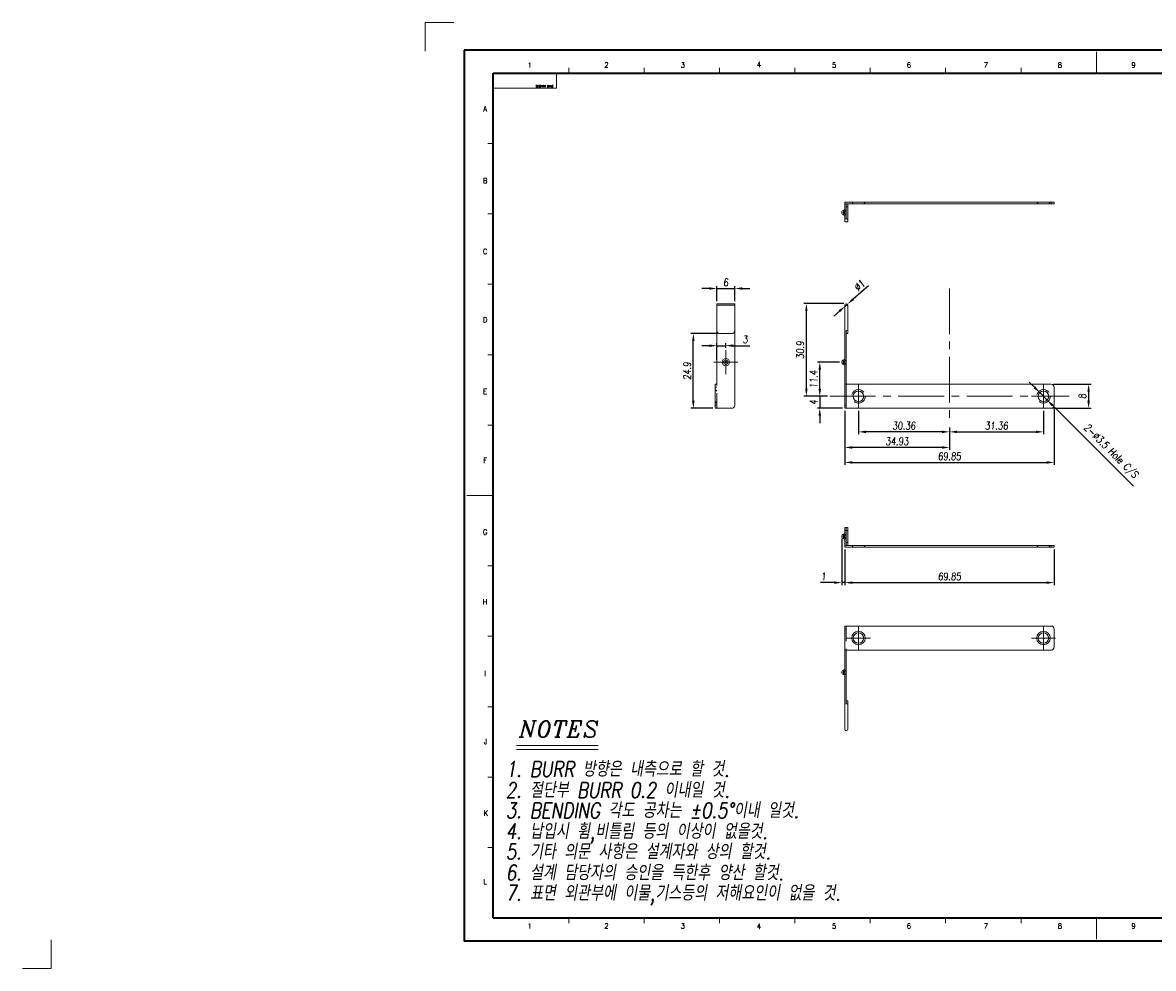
# Model space of a CAD drawing. Header units: millimetres. Extents: x 4497 to 11741, y 5958 to 12619.
# Tile 101 of 256: x 6683 to 7061, y 6449 to 6765. Entities that reach past the tile are written whole.
import ezdxf
from ezdxf.enums import TextEntityAlignment as Align

# ---------------------------------------------------------------- set-up
doc = ezdxf.new("R2010")
doc.units = ezdxf.units.MM
doc.header["$LTSCALE"] = 0.8
doc.header["$PDMODE"] = 3
doc.header["$PDSIZE"] = 0.3125
for name, pattern in [('CENTER', [50.8, 31.75, -6.35, 6.35, -6.35]), ('CENTER2', [28.575, 19.05, -3.175, 3.175, -3.175]), ('HIDDEN', [9.525, 6.35, -3.175])]:
    doc.linetypes.add(name, pattern=pattern)
doc.layers.get('0').update_dxf_attribs({"linetype": 'CONTINUOUS', "lineweight": 0})
doc.layers.get('Defpoints').update_dxf_attribs({"linetype": 'CONTINUOUS', "lineweight": 0})
for name, color, linetype, lineweight in [('1', 2, 'CENTER', 0), ('2', 3, 'CONTINUOUS', 0), ('3', 5, 'HIDDEN', 0), ('4', 1, 'CENTER2', 9)]:
    doc.layers.add(name, color=color, linetype=linetype, lineweight=lineweight)
doc.styles.add('A', font='ITALIC', dxfattribs={"height": 3})
doc.styles.add('linetech', font='romans.shx', dxfattribs={"width": 0.8, "oblique": 10, "bigfont": 'whgtxt.shx'})
doc.styles.get("Standard").update_dxf_attribs({"font": 'romans.shx', "width": 0.8, "oblique": 5, "bigfont": 'whgtxt.shx'})
doc.dimstyles.get("Standard").update_dxf_attribs({"dimtxt": 2.5, "dimasz": 2.5, "dimexe": 0.8, "dimexo": 0.8, "dimgap": 0.8, "dimtad": 1, "dimdsep": 46, "dimtxsty": 'Standard', "dimcen": 0, "dimclrd": 3, "dimclre": 3, "dimclrt": 3, "dimazin": 0, "dimtp": 0.001, "dimtm": 0.001, "dimtfac": 1, "dimtmove": 0, "dimatfit": 3, "dimfxl": 0, "dimtolj": 1, "dimarcsym": 0})

# ---------------------------------------------------------------- blocks, each defined once
blk = doc.blocks.new('*D114')
at = {"layer": '2', "color": 3, "lineweight": -2}
for p, q in [((7020.98, 6643.16), (7019.21, 6644.93)), ((7022.75, 6641.4), (7025.23, 6638.92)), ((7054.03, 6610.18), (7027, 6637.16))]:
    blk.add_line(p, q, dxfattribs=at)
at = {"layer": '2', "color": 3}
for points in [[(7021.27, 6643.46), (7020.68, 6642.87), (7022.75, 6641.4)], [(7027.29, 6637.45), (7026.7, 6636.86), (7025.23, 6638.92)]]:
    blk.add_solid(points, dxfattribs=at)
at = {"layer": 'Defpoints', "color": 0}
for p in [(7022.75, 6641.4), (7025.23, 6638.92)]:
    blk.add_point(p, dxfattribs=at)
at = {"layer": '2', "color": 3, "insert": (7046.34, 6621.68), "char_height": 2.5, "attachment_point": 5, "rotation": 315.0628}
blk.add_mtext('\\A1;2-∅3.5 Hole C/S', dxfattribs=at)
blk = doc.blocks.new('X')
at = {"layer": '1'}
for p, q in [((5251.84, 13719.59), (5251.84, 13727.59)), ((5247.84, 13723.59), (5255.84, 13723.59))]:
    blk.add_line(p, q, dxfattribs=at)
blk = doc.blocks.new('*D605')
at = {"layer": '2', "color": 3, "lineweight": -2}
for p, q in [((6962.27, 6635.36), (6962.27, 6627.51)), ((6990.13, 6628.31), (6964.77, 6628.31)), ((6992.63, 6629.75), (6992.63, 6627.51))]:
    blk.add_line(p, q, dxfattribs=at)
at = {"layer": '2', "color": 3}
for points in [[(6964.77, 6628.73), (6964.77, 6627.89), (6962.27, 6628.31)], [(6990.13, 6628.73), (6990.13, 6627.89), (6992.63, 6628.31)]]:
    blk.add_solid(points, dxfattribs=at)
at = {"layer": 'Defpoints', "color": 0}
for p in [(6962.27, 6636.16), (6962.27, 6628.31), (6992.63, 6630.55)]:
    blk.add_point(p, dxfattribs=at)
at = {"layer": '2', "color": 3, "insert": (6977.45, 6630.36), "char_height": 2.5, "attachment_point": 5}
blk.add_mtext('\\A1;30.36', dxfattribs=at)
blk = doc.blocks.new('*D606')
at = {"layer": '2', "color": 3, "lineweight": -2}
for p, q in [((7023.99, 6635.36), (7023.99, 6627.51)), ((6992.63, 6629.75), (6992.63, 6627.51)), ((6995.13, 6628.31), (7021.49, 6628.31))]:
    blk.add_line(p, q, dxfattribs=at)
at = {"layer": '2', "color": 3}
for points in [[(6995.13, 6628.73), (6995.13, 6627.89), (6992.63, 6628.31)], [(7021.49, 6628.73), (7021.49, 6627.89), (7023.99, 6628.31)]]:
    blk.add_solid(points, dxfattribs=at)
at = {"layer": 'Defpoints', "color": 0}
for p in [(7023.99, 6636.16), (6992.63, 6630.55), (7023.99, 6628.31)]:
    blk.add_point(p, dxfattribs=at)
at = {"layer": '2', "color": 3, "insert": (7008.31, 6630.36), "char_height": 2.5, "attachment_point": 5}
blk.add_mtext('\\A1;31.36', dxfattribs=at)
blk = doc.blocks.new('*D607')
at = {"layer": '2', "color": 3, "lineweight": -2}
for p, q in [((6955.9, 6651.56), (6948.56, 6651.56)), ((6949.36, 6642.66), (6949.36, 6649.06)), ((6951.9, 6640.16), (6948.56, 6640.16))]:
    blk.add_line(p, q, dxfattribs=at)
at = {"layer": '2', "color": 3}
for points in [[(6948.94, 6649.06), (6949.78, 6649.06), (6949.36, 6651.56)], [(6948.94, 6642.66), (6949.78, 6642.66), (6949.36, 6640.16)]]:
    blk.add_solid(points, dxfattribs=at)
at = {"layer": 'Defpoints', "color": 0}
for p in [(6949.36, 6651.56), (6956.7, 6651.56), (6952.7, 6640.16)]:
    blk.add_point(p, dxfattribs=at)
at = {"layer": '2', "color": 3, "insert": (6947.31, 6645.86), "char_height": 2.5, "attachment_point": 5, "rotation": 90}
blk.add_mtext('\\A1;11.4', dxfattribs=at)
blk = doc.blocks.new('*D608')
at = {"layer": '2', "color": 3, "lineweight": -2}
for p, q in [((6957.4, 6671.06), (6944.08, 6671.06)), ((6944.88, 6642.66), (6944.88, 6668.56)), ((6951.9, 6640.16), (6944.08, 6640.16))]:
    blk.add_line(p, q, dxfattribs=at)
at = {"layer": '2', "color": 3}
for points in [[(6944.47, 6668.56), (6945.3, 6668.56), (6944.88, 6671.06)], [(6944.47, 6642.66), (6945.3, 6642.66), (6944.88, 6640.16)]]:
    blk.add_solid(points, dxfattribs=at)
at = {"layer": 'Defpoints', "color": 0}
for p in [(6944.88, 6671.06), (6958.2, 6671.06), (6952.7, 6640.16)]:
    blk.add_point(p, dxfattribs=at)
at = {"layer": '2', "color": 3, "insert": (6942.83, 6655.61), "char_height": 2.5, "attachment_point": 5, "rotation": 90}
blk.add_mtext('\\A1;30.9', dxfattribs=at)
blk = doc.blocks.new('*D609')
at = {"layer": '2', "color": 3, "lineweight": -2}
for p, q in [((6965.58, 6677.01), (6960.46, 6672.53)), ((6957.83, 6670.23), (6958.58, 6670.89)), ((6955.94, 6668.58), (6954.06, 6666.94))]:
    blk.add_line(p, q, dxfattribs=at)
at = {"layer": '2', "color": 3}
for points in [[(6955.67, 6668.9), (6956.22, 6668.27), (6957.83, 6670.23)], [(6960.19, 6672.85), (6960.74, 6672.22), (6958.58, 6670.89)]]:
    blk.add_solid(points, dxfattribs=at)
at = {"layer": 'Defpoints', "color": 0}
for p in [(6957.83, 6670.23), (6958.58, 6670.89)]:
    blk.add_point(p, dxfattribs=at)
at = {"layer": '2', "color": 3, "insert": (6962.61, 6677.14), "char_height": 2.5, "attachment_point": 5, "rotation": 41.157}
blk.add_mtext('\\A1;∅1', dxfattribs=at)
blk = doc.blocks.new('*D610')
at = {"layer": '2', "color": 3, "lineweight": -2}
for p, q in [((6957.7, 6589.1), (6957.7, 6577.23)), ((7027.55, 6589.1), (7027.55, 6577.23)), ((6960.2, 6578.03), (7025.05, 6578.03))]:
    blk.add_line(p, q, dxfattribs=at)
at = {"layer": '2', "color": 3}
for points in [[(6960.2, 6578.44), (6960.2, 6577.61), (6957.7, 6578.03)], [(7025.05, 6578.44), (7025.05, 6577.61), (7027.55, 6578.03)]]:
    blk.add_solid(points, dxfattribs=at)
at = {"layer": 'Defpoints', "color": 0}
for p in [(6957.7, 6589.9), (7027.55, 6589.9), (7027.55, 6578.03)]:
    blk.add_point(p, dxfattribs=at)
at = {"layer": '2', "color": 3, "insert": (6992.63, 6580.08), "char_height": 2.5, "attachment_point": 5}
blk.add_mtext('\\A1;69.85', dxfattribs=at)
blk = doc.blocks.new('*D611')
at = {"layer": '2', "color": 3, "lineweight": -2}
for p, q in [((6956.7, 6592.6), (6956.7, 6577.23)), ((6957.7, 6589.1), (6957.7, 6577.23)), ((6954.2, 6578.03), (6949.58, 6578.03)), ((6957.7, 6578.03), (6956.7, 6578.03)), ((6960.2, 6578.03), (6962.7, 6578.03))]:
    blk.add_line(p, q, dxfattribs=at)
at = {"layer": '2', "color": 3}
for points in [[(6954.2, 6578.44), (6954.2, 6577.61), (6956.7, 6578.03)], [(6960.2, 6578.44), (6960.2, 6577.61), (6957.7, 6578.03)]]:
    blk.add_solid(points, dxfattribs=at)
at = {"layer": 'Defpoints', "color": 0}
for p in [(6956.7, 6593.4), (6957.7, 6589.9), (6956.7, 6578.03)]:
    blk.add_point(p, dxfattribs=at)
at = {"layer": '2', "color": 3, "insert": (6950.64, 6580.08), "char_height": 2.5, "attachment_point": 5}
blk.add_mtext('\\A1;1', dxfattribs=at)
blk = doc.blocks.new('*D612')
at = {"layer": '2', "color": 3, "lineweight": -2}
for p, q in [((6957.7, 6635.36), (6957.7, 6622.31)), ((6992.63, 6629.75), (6992.63, 6622.31)), ((6990.13, 6623.11), (6960.2, 6623.11))]:
    blk.add_line(p, q, dxfattribs=at)
at = {"layer": '2', "color": 3}
for points in [[(6960.2, 6623.52), (6960.2, 6622.69), (6957.7, 6623.11)], [(6990.13, 6623.52), (6990.13, 6622.69), (6992.63, 6623.11)]]:
    blk.add_solid(points, dxfattribs=at)
at = {"layer": 'Defpoints', "color": 0}
for p in [(6957.7, 6636.16), (6992.63, 6630.55), (6957.7, 6623.11)]:
    blk.add_point(p, dxfattribs=at)
at = {"layer": '2', "color": 3, "insert": (6975.16, 6625.16), "char_height": 2.5, "attachment_point": 5}
blk.add_mtext('\\A1;34.93', dxfattribs=at)
blk = doc.blocks.new('*D613')
at = {"layer": '2', "color": 3, "lineweight": -2}
for p, q in [((6957.7, 6635.36), (6957.7, 6617.31)), ((7027.55, 6636.36), (7027.55, 6617.31)), ((6960.2, 6618.11), (7025.05, 6618.11))]:
    blk.add_line(p, q, dxfattribs=at)
at = {"layer": '2', "color": 3}
for points in [[(6960.2, 6618.53), (6960.2, 6617.7), (6957.7, 6618.11)], [(7025.05, 6618.53), (7025.05, 6617.7), (7027.55, 6618.11)]]:
    blk.add_solid(points, dxfattribs=at)
at = {"layer": 'Defpoints', "color": 0}
for p in [(6957.7, 6636.16), (7027.55, 6637.16), (7027.55, 6618.11)]:
    blk.add_point(p, dxfattribs=at)
at = {"layer": '2', "color": 3, "insert": (6992.63, 6620.16), "char_height": 2.5, "attachment_point": 5}
blk.add_mtext('\\A1;69.85', dxfattribs=at)
blk = doc.blocks.new('*D615')
at = {"layer": '2', "color": 3, "lineweight": -2}
for p, q in [((6949.36, 6642.66), (6949.36, 6645.16)), ((6951.9, 6640.16), (6948.56, 6640.16)), ((6949.36, 6640.16), (6949.36, 6636.16)), ((6956.9, 6636.16), (6948.56, 6636.16)), ((6949.36, 6633.66), (6949.36, 6631.16))]:
    blk.add_line(p, q, dxfattribs=at)
at = {"layer": '2', "color": 3}
for points in [[(6948.94, 6642.66), (6949.78, 6642.66), (6949.36, 6640.16)], [(6948.94, 6633.66), (6949.78, 6633.66), (6949.36, 6636.16)]]:
    blk.add_solid(points, dxfattribs=at)
at = {"layer": 'Defpoints', "color": 0}
for p in [(6952.7, 6640.16), (6949.36, 6636.16), (6957.7, 6636.16)]:
    blk.add_point(p, dxfattribs=at)
at = {"layer": '2', "color": 3, "insert": (6947.31, 6638.16), "char_height": 2.5, "attachment_point": 5, "rotation": 90}
blk.add_mtext('\\A1;4', dxfattribs=at)
blk = doc.blocks.new('*D617')
at = {"layer": '2', "color": 3, "lineweight": -2}
for p, q in [((7027.35, 6644.16), (7039.85, 6644.16)), ((7039.05, 6641.66), (7039.05, 6638.66)), ((7027.35, 6636.16), (7039.85, 6636.16))]:
    blk.add_line(p, q, dxfattribs=at)
at = {"layer": '2', "color": 3}
for points in [[(7038.63, 6641.66), (7039.46, 6641.66), (7039.05, 6644.16)], [(7038.63, 6638.66), (7039.46, 6638.66), (7039.05, 6636.16)]]:
    blk.add_solid(points, dxfattribs=at)
at = {"layer": 'Defpoints', "color": 0}
for p in [(7026.55, 6644.16), (7026.55, 6636.16), (7039.05, 6636.16)]:
    blk.add_point(p, dxfattribs=at)
at = {"layer": '2', "color": 3, "insert": (7037, 6640.16), "char_height": 2.5, "attachment_point": 5, "rotation": 90}
blk.add_mtext('\\A1;8', dxfattribs=at)
blk = doc.blocks.new('*D618')
at = {"layer": '2', "color": 3, "lineweight": -2}
for p, q in [((6912.5, 6657.05), (6910, 6657.05)), ((6915, 6652.36), (6915, 6657.85)), ((6915, 6657.05), (6918, 6657.05)), ((6918, 6656.36), (6918, 6657.85)), ((6920.5, 6657.05), (6926.02, 6657.05))]:
    blk.add_line(p, q, dxfattribs=at)
at = {"layer": '2', "color": 3}
for points in [[(6912.5, 6657.47), (6912.5, 6656.63), (6915, 6657.05)], [(6920.5, 6657.47), (6920.5, 6656.63), (6918, 6657.05)]]:
    blk.add_solid(points, dxfattribs=at)
at = {"layer": 'Defpoints', "color": 0}
for p in [(6918, 6657.05), (6918, 6655.56), (6915, 6651.56)]:
    blk.add_point(p, dxfattribs=at)
at = {"layer": '2', "color": 3, "insert": (6924.51, 6659.1), "char_height": 2.5, "attachment_point": 5}
blk.add_mtext('\\A1;3', dxfattribs=at)
blk = doc.blocks.new('*D619')
at = {"layer": '2', "color": 3, "lineweight": -2}
for p, q in [((6915, 6671.86), (6915, 6676.91)), ((6921, 6671.86), (6921, 6676.91)), ((6912.5, 6676.11), (6910, 6676.11)), ((6915, 6676.11), (6921, 6676.11)), ((6923.5, 6676.11), (6926, 6676.11))]:
    blk.add_line(p, q, dxfattribs=at)
at = {"layer": '2', "color": 3}
for points in [[(6912.5, 6676.53), (6912.5, 6675.69), (6915, 6676.11)], [(6923.5, 6676.53), (6923.5, 6675.69), (6921, 6676.11)]]:
    blk.add_solid(points, dxfattribs=at)
at = {"layer": 'Defpoints', "color": 0}
for p in [(6921, 6676.11), (6915, 6671.06), (6921, 6671.06)]:
    blk.add_point(p, dxfattribs=at)
at = {"layer": '2', "color": 3, "insert": (6918, 6678.16), "char_height": 2.5, "attachment_point": 5}
blk.add_mtext('\\A1;6', dxfattribs=at)
blk = doc.blocks.new('*D620')
at = {"layer": '2', "color": 3, "lineweight": -2}
for p, q in [((6915.2, 6661.06), (6906.37, 6661.06)), ((6907.17, 6638.66), (6907.17, 6658.56)), ((6913.7, 6636.16), (6906.37, 6636.16))]:
    blk.add_line(p, q, dxfattribs=at)
at = {"layer": '2', "color": 3}
for points in [[(6906.76, 6658.56), (6907.59, 6658.56), (6907.17, 6661.06)], [(6906.76, 6638.66), (6907.59, 6638.66), (6907.17, 6636.16)]]:
    blk.add_solid(points, dxfattribs=at)
at = {"layer": 'Defpoints', "color": 0}
for p in [(6907.17, 6661.06), (6916, 6661.06), (6914.5, 6636.16)]:
    blk.add_point(p, dxfattribs=at)
at = {"layer": '2', "color": 3, "insert": (6905.12, 6648.61), "char_height": 2.5, "attachment_point": 5, "rotation": 90}
blk.add_mtext('\\A1;24.9', dxfattribs=at)

msp = doc.modelspace()

# ---------------------------------------------------------------- linework, layer by layer
at = {"color": 7, "linetype": 'Continuous'}
for p, q in [((7041.661, 6747.976), (7041.661, 6755.011)), ((6865.59, 6747.976), (6865.59, 6749.735)), ((6890.743, 6747.976), (6890.743, 6749.735)), ((6915.896, 6747.976), (6915.896, 6749.735)), ((6941.049, 6747.976), (6941.049, 6749.735)), ((6966.202, 6747.976), (6966.202, 6749.735)), ((6991.355, 6747.976), (6991.355, 6749.735)), ((7016.508, 6747.976), (7016.508, 6749.735)), ((6840.437, 6747.976), (6861.544, 6747.976)), ((6840.437, 6742.91), (6840.437, 6747.976)), ((6861.544, 6742.91), (6861.544, 6747.976)), ((6840.437, 6742.91), (6861.544, 6742.91)), ((6838.678, 6724.494), (6840.437, 6724.494)), ((6838.678, 6701.011), (6840.437, 6701.011)), ((6838.678, 6677.529), (6840.437, 6677.529)), ((6838.678, 6654.047), (6840.437, 6654.047)), ((6838.678, 6630.565), (6840.437, 6630.565)), ((6831.642, 6607.083), (6840.437, 6607.083)), ((6838.678, 6583.601), (6840.437, 6583.601)), ((6838.678, 6560.119), (6840.437, 6560.119)), ((6838.678, 6536.637), (6840.437, 6536.637)), ((6838.678, 6513.155), (6840.437, 6513.155)), ((6838.678, 6489.673), (6840.437, 6489.673)), ((6865.59, 6464.432), (6865.59, 6466.191)), ((6890.743, 6464.432), (6890.743, 6466.191)), ((6915.896, 6464.432), (6915.896, 6466.191)), ((6941.049, 6464.432), (6941.049, 6466.191)), ((6966.202, 6464.432), (6966.202, 6466.191)), ((6991.355, 6464.432), (6991.355, 6466.191)), ((7016.508, 6464.432), (7016.508, 6466.191)), ((7041.661, 6459.155), (7041.661, 6466.191))]:
    msp.add_line(p, q, dxfattribs=at)
at = {"color": 7, "linetype": 'Continuous', "lineweight": 35}
for p, q in [((6840.437, 6466.191), (6840.437, 6747.976)), ((6840.437, 6747.976), (7242.886, 6747.976)), ((6840.437, 6466.191), (7242.886, 6466.191))]:
    msp.add_line(p, q, dxfattribs=at)
at = {"linetype": 'Continuous'}
for p, q in [((6957.702, 6698.401), (6957.702, 6704.901)), ((6957.702, 6704.901), (7027.552, 6704.901)), ((6957.702, 6704.401), (7027.552, 6704.401)), ((6958.702, 6698.401), (6958.702, 6704.401)), ((7026.552, 6704.401), (7026.552, 6704.901)), ((7027.552, 6704.401), (7027.552, 6704.901)), ((6957.302, 6700.667), (6957.302, 6702.136)), ((6957.702, 6698.401), (6958.702, 6698.401)), ((6915.002, 6671.059), (6915.002, 6644.159)), ((6921.002, 6671.059), (6915.002, 6671.059)), ((6921.002, 6670.559), (6915.002, 6670.559)), ((6921.002, 6637.159), (6921.002, 6671.059)), ((6957.702, 6636.159), (6957.702, 6670.559)), ((6958.702, 6661.059), (6958.702, 6670.559)), ((6958.202, 6636.159), (6958.202, 6662.059)), ((6958.202, 6662.059), (6958.702, 6662.059)), ((6958.202, 6661.059), (6958.702, 6661.059)), ((6957.302, 6650.824), (6957.302, 6652.294)), ((6915.002, 6644.159), (6914.502, 6644.159)), ((6914.502, 6644.159), (6914.502, 6636.159)), ((6958.202, 6644.159), (7026.552, 6644.159)), ((7027.552, 6637.159), (7027.552, 6643.159)), ((6914.502, 6636.159), (6920.002, 6636.159)), ((6957.702, 6637.159), (6958.202, 6637.159)), ((6957.702, 6636.159), (7026.552, 6636.159)), ((6957.302, 6592.667), (6957.302, 6594.137)), ((6957.702, 6589.902), (6957.702, 6596.402)), ((6957.702, 6596.402), (6958.702, 6596.402)), ((6957.702, 6595.402), (6958.702, 6595.402)), ((6958.202, 6590.402), (6958.202, 6596.402)), ((6958.702, 6596.402), (6958.702, 6590.402)), ((6958.702, 6591.402), (6958.202, 6591.402)), ((6958.202, 6590.402), (7027.552, 6590.402)), ((7026.552, 6589.902), (7026.552, 6590.402)), ((7027.552, 6589.902), (7027.552, 6590.402)), ((7027.552, 6589.902), (6957.702, 6589.902)), ((6957.702, 6529.132), (6957.702, 6563.532)), ((7026.552, 6563.532), (6957.702, 6563.532)), ((7027.552, 6562.532), (7027.552, 6556.532)), ((6957.702, 6555.532), (7026.552, 6555.532)), ((6958.202, 6537.632), (6958.202, 6555.532)), ((6957.302, 6547.397), (6957.302, 6548.867)), ((6958.702, 6538.632), (6958.202, 6538.632)), ((6958.702, 6537.632), (6958.202, 6537.632)), ((6958.702, 6538.632), (6958.702, 6529.132))]:
    msp.add_line(p, q, dxfattribs=at)
at = {"color": 7, "linetype": 'Continuous', "lineweight": 35}
msp.add_lwpolyline([(6830.782, 6755.583), (6830.782, 6458.583), (7250.782, 6458.583), (7250.782, 6755.583)], close=True, dxfattribs=at)
at = {"linetype": 'Continuous'}
for centre, radius in [((6918.002, 6651.559), 1.225), ((6918.002, 6651.559), 0.735), ((6962.267, 6640.159), 1.75), ((7023.987, 6640.159), 1.75), ((6962.267, 6559.532), 2.25), ((6962.267, 6559.532), 1.75), ((7023.987, 6559.532), 2.25), ((7023.987, 6559.532), 1.75)]:
    msp.add_circle(centre, radius, dxfattribs=at)
for centre, radius, start, end in [((6957.452, 6701.401), 0.75, 101.53696, 258.46304), ((6957.202, 6702.626), 0.5, 281.53696, 360), ((6957.202, 6700.177), 0.5, 0, 78.46304), ((6958.202, 6670.559), 0.5, 0, 180), ((6957.452, 6651.559), 0.75, 101.53696, 258.46304), ((6957.202, 6652.784), 0.5, 281.53696, 0), ((6957.202, 6650.334), 0.5, 0, 78.46304), ((7026.552, 6643.159), 1, 0, 90), ((6920.002, 6637.159), 1, 270, 0), ((7026.552, 6637.159), 1, 270, 0), ((6957.452, 6593.402), 0.75, 101.53696, 258.46304), ((6957.202, 6594.627), 0.5, 281.53696, 360), ((6957.202, 6592.177), 0.5, 0, 78.46304), ((7026.552, 6562.532), 1, 0, 90), ((7026.552, 6556.532), 1, 270, 0), ((6957.452, 6548.132), 0.75, 101.53696, 258.46304), ((6957.202, 6549.357), 0.5, 281.53696, 0), ((6957.202, 6546.907), 0.5, 0, 78.46304), ((6958.202, 6529.132), 0.5, 180, 0)]:
    msp.add_arc(centre, radius, start, end, dxfattribs=at)
at = {"layer": '1'}
for p, q in [((6817.765, 6764.788), (6827.322, 6764.788)), ((6817.765, 6764.788), (6817.765, 6755.23)), ((6692.985, 6458.936), (6692.985, 6449.378)), ((6683.427, 6449.378), (6692.985, 6449.378))]:
    msp.add_line(p, q, dxfattribs=at)
at = {"layer": '2'}
for p, q in [((6848.145, 6523.715), (6875.455, 6523.715)), ((6848.145, 6522.351), (6875.455, 6522.351))]:
    msp.add_line(p, q, dxfattribs=at)
at = {"layer": '3'}
for p, q in [((6958.202, 6704.401), (6958.202, 6698.401)), ((6958.702, 6703.401), (6958.202, 6703.401)), ((6960.017, 6704.901), (6960.517, 6704.401)), ((6964.517, 6704.901), (6964.017, 6704.401)), ((7021.737, 6704.901), (7022.237, 6704.401)), ((7026.237, 6704.901), (7025.737, 6704.401)), ((6957.402, 6701.646), (6957.402, 6701.157)), ((6957.702, 6699.401), (6958.702, 6699.401)), ((6916.002, 6661.059), (6920.002, 6661.059)), ((6957.402, 6651.804), (6957.402, 6651.314)), ((6915.002, 6643.159), (6914.502, 6643.159)), ((6915.002, 6636.159), (6915.002, 6644.159)), ((6958.202, 6644.159), (6957.702, 6644.159)), ((6915.002, 6641.909), (6914.502, 6642.409)), ((6915.002, 6638.409), (6914.502, 6637.909)), ((6914.502, 6637.159), (6915.002, 6637.159)), ((6957.402, 6593.647), (6957.402, 6593.157)), ((6958.202, 6590.402), (6957.702, 6590.402)), ((6960.017, 6589.902), (6960.517, 6590.402)), ((6964.517, 6589.902), (6964.017, 6590.402)), ((7021.737, 6589.902), (7022.237, 6590.402)), ((7026.237, 6589.902), (7025.737, 6590.402)), ((6957.702, 6562.532), (6958.202, 6562.532)), ((6958.202, 6563.532), (6958.202, 6555.532)), ((6957.402, 6547.887), (6957.402, 6548.377))]:
    msp.add_line(p, q, dxfattribs=at)
for centre, radius in [((6918.002, 6651.559), 0.245), ((6962.267, 6640.159), 2.25), ((7023.987, 6640.159), 2.25)]:
    msp.add_circle(centre, radius, dxfattribs=at)
for centre, radius, start, end in [((6957.452, 6701.401), 0.25, 101.53696, 258.46304), ((6957.202, 6702.626), 1, 281.53696, 0), ((6957.202, 6700.177), 1, 0, 78.46304), ((6916.002, 6662.059), 1, 180, 270), ((6920.002, 6662.059), 1, 270, 0), ((6957.452, 6651.559), 0.25, 101.53696, 258.46304), ((6957.202, 6652.784), 1, 281.53696, 0), ((6957.202, 6650.334), 1, 0, 78.46304), ((6957.202, 6594.627), 1, 281.53696, 0), ((6957.452, 6593.402), 0.25, 101.53696, 258.46304), ((6957.202, 6592.177), 1, 0, 78.46304), ((6957.202, 6549.357), 1, 281.53696, 0), ((6957.452, 6548.132), 0.25, 101.53696, 258.46304), ((6957.202, 6546.907), 1, 0, 78.46304)]:
    msp.add_arc(centre, radius, start, end, dxfattribs=at)
at = {"layer": '4'}
for p, q in [((6992.627, 6676.172), (6992.627, 6630.546)), ((6952.702, 6640.159), (7032.552, 6640.159))]:
    msp.add_line(p, q, dxfattribs=at)

# ---------------------------------------------------------------- block references
for p in [(1666.164, -7072.033), (1710.429, -7083.433), (1772.149, -7083.433), (1710.429, -7164.06), (1772.149, -7164.06)]:
    msp.add_blockref('X', p)

# ---------------------------------------------------------------- texts
at = {"color": 7, "linetype": 'Continuous', "width": 0.933333}
for s, p in [('1', (6852.618, 6750.648)), ('2', (6878.195, 6750.648)), ('3', (6903.643, 6750.648)), ('4', (6929.091, 6750.777)), ('5', (6954.154, 6750.648)), ('6', (6979.089, 6750.648)), ('7', (7004.794, 6750.648)), ('8', (7029.471, 6750.648)), ('9', (7054.02, 6750.648)), ('A', (6837.708, 6735.996)), ('B', (6837.708, 6712.09)), ('C', (6837.708, 6688.441)), ('D', (6837.708, 6665.692)), ('E', (6837.708, 6641.786)), ('F', (6837.708, 6618.779)), ('G', (6837.708, 6594.873)), ('H', (6837.708, 6571.61)), ('I', (6837.708, 6547.704)), ('J', (6837.837, 6525.083)), ('K', (6837.965, 6501.177)), ('L', (6837.708, 6478.299)), ('1', (6852.618, 6463.518)), ('2', (6878.195, 6463.518)), ('3', (6903.643, 6463.518)), ('4', (6929.091, 6463.39)), ('5', (6954.154, 6463.518)), ('6', (6979.089, 6463.518)), ('7', (7004.794, 6463.518)), ('8', (7029.471, 6463.518)), ('9', (7054.02, 6463.518))]:
    msp.add_text(s, height=1.759, dxfattribs=at).set_placement(p, align=Align.MIDDLE_CENTER)
msp.add_text('(PART NUMBER)', height=0.58717, rotation=180, dxfattribs=at).set_placement((6854.605, 6743.288), align=Align.TOP_RIGHT)
at = {"layer": '2', "style": 'A'}
msp.add_text('NOTES', height=5.4559, dxfattribs=at).set_placement((6849.066, 6526.447))
at = {"layer": '2', "color": 3, "lineweight": 0, "style": 'linetech', "oblique": 10, "width": 0.8}
for s, p in [('1. BURR 방향은 내측으로 할 것.', (6844.603, 6513.304)), ('2. 절단부 BURR 0.2 이내일 것.', (6844.603, 6506.289)), ('3. BENDING 각도 공차는 %%p0.5%%D이내 일것.', (6844.603, 6499.508)), ('4. 납입시 휨,비틀림 등의 이상이 없을것.', (6844.603, 6492.563)), ('5. 기타 의문 사항은 설계자와 상의 할것.', (6844.603, 6485.782)), ('6. 설계 담당자의 승인을 득한후 양산 할것.', (6844.603, 6478.767)), ('7. 표면 외관부에 이물,기스등의 저해요인이 없을 것.', (6844.603, 6471.985))]:
    msp.add_text(s, height=5.09217, dxfattribs=at).set_placement(p)

# ---------------------------------------------------------------- dimensions: what is measured, and where the dimension line sits
at = {"layer": '2'}
for base, p1, p2, picture, middle in [((6921.002, 6676.109), (6915.002, 6671.059), (6921.002, 6671.059), '*D619', (6918.002, 6678.159)), ((6918.002, 6657.051), (6915.002, 6651.559), (6918.002, 6655.559), '*D618', (6924.51, 6659.101)), ((6962.267, 6628.309), (6992.627, 6630.546), (6962.267, 6636.159), '*D605', (6977.447, 6630.359)), ((7023.987, 6628.309), (6992.627, 6630.546), (7023.987, 6636.159), '*D606', (7008.307, 6630.359)), ((6956.702, 6578.028), (6957.702, 6589.902), (6956.702, 6593.402), '*D611', (6950.643, 6580.078)), ((7027.552, 6578.028), (6957.702, 6589.902), (7027.552, 6589.902), '*D610', (6992.627, 6580.078))]:
    dim = msp.add_linear_dim(base=base, p1=p1, p2=p2, dimstyle='Standard', override={"dimazin": 2}, dxfattribs=at)
    dim.commit()
    dim.dimension.update_dxf_attribs({"geometry": picture, "text_midpoint": middle})
dim = msp.add_diameter_dim_2p(p1=(6957.826, 6670.23), p2=(6958.579, 6670.888), dimstyle='Standard', override={"dimazin": 2}, dxfattribs=at)
dim.commit()
dim.dimension.update_dxf_attribs({"geometry": '*D609', "text_midpoint": (6962.612, 6677.136)})
for base, p1, p2, picture, middle in [((6944.882, 6671.059), (6952.702, 6640.159), (6958.202, 6671.059), '*D608', (6942.832, 6655.609)), ((6907.174, 6661.059), (6914.502, 6636.159), (6916.002, 6661.059), '*D620', (6905.124, 6648.609)), ((6949.36, 6636.159), (6952.702, 6640.159), (6957.702, 6636.159), '*D615', (6947.31, 6638.159)), ((7039.046, 6636.159), (7026.552, 6644.159), (7026.552, 6636.159), '*D617', (7036.996, 6640.159))]:
    dim = msp.add_linear_dim(base=base, p1=p1, p2=p2, angle=90, dimstyle='Standard', override={"dimazin": 2}, dxfattribs=at)
    dim.commit()
    dim.dimension.update_dxf_attribs({"geometry": picture, "text_midpoint": middle})
dim = msp.add_linear_dim(base=(6949.36, 6651.559), p1=(6952.702, 6640.159), p2=(6956.702, 6651.559), angle=90, dimstyle='Standard', override={"dimazin": 2}, dxfattribs=at)
dim.commit()
dim.dimension.update_dxf_attribs({"geometry": '*D607', "text_midpoint": (6949.36, 6645.859), "dimtype": 160})
dim = msp.add_diameter_dim_2p(p1=(7022.749, 6641.395), p2=(7025.226, 6638.923), text='2-<> Hole C/S', dimstyle='Standard', override={"dimazin": 2}, dxfattribs=at)
dim.commit()
dim.dimension.update_dxf_attribs({"geometry": '*D114', "text_midpoint": (7044.43, 6619.761), "dimtype": 163})
for base, p1, p2, picture, middle in [((7027.552, 6618.112), (6957.702, 6636.159), (7027.552, 6637.159), '*D613', (6992.627, 6618.112)), ((6957.702357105, 6623.106070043), (6992.627357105, 6630.546107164), (6957.702357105, 6636.159007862), '*D612', (6975.164857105, 6623.106070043))]:
    dim = msp.add_linear_dim(base=base, p1=p1, p2=p2, dimstyle='Standard', override={"dimazin": 2}, dxfattribs=at)
    dim.commit()
    dim.dimension.update_dxf_attribs({"geometry": picture, "text_midpoint": middle, "dimtype": 160})

doc.saveas('drawing.dxf')
